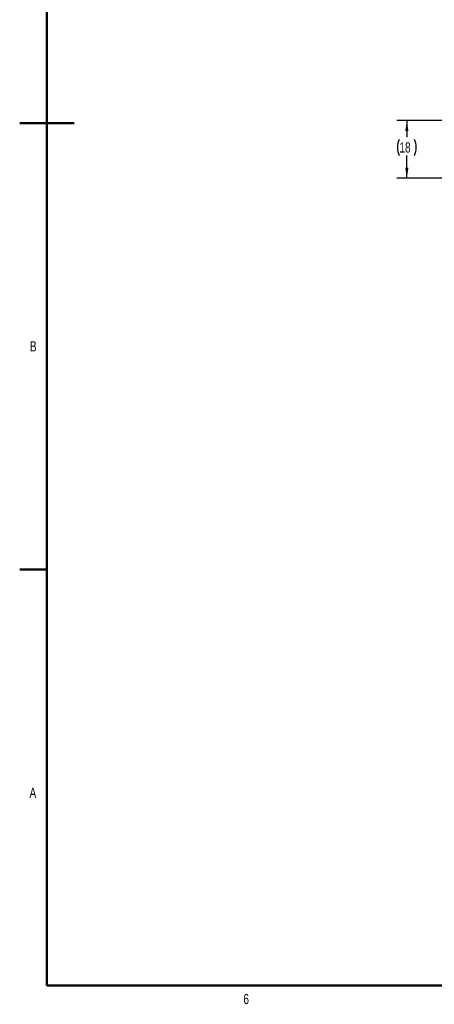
# Model space of a CAD drawing. Header units: millimetres. Extents: x 1 to 863, y 1 to 558.
# Tile 1 of 19: x 1 to 131, y 4 to 312. Entities that reach past the tile are written whole.
import ezdxf

# ---------------------------------------------------------------- set-up
doc = ezdxf.new("R2010")
doc.units = ezdxf.units.MM
doc.layers.add('DIMENSIONS', color=7, linetype='Continuous')
doc.styles.add('SLDTEXTSTYLE1', font='TXT', dxfattribs={"width": 0.75})
doc.dimstyles.new('SLDDIMSTYLE1', dxfattribs={"dimtxt": 3.175, "dimasz": 3.302, "dimexe": 0, "dimexo": 0.0625, "dimgap": 0.79375, "dimtad": 0, "dimtih": 1, "dimtoh": 1, "dimdec": 0, "dimrnd": 1e-09, "dimzin": 12, "dimdsep": 46, "dimtxsty": 'SLDTEXTSTYLE1', "dimsah": 1, "dimcen": 0.09, "dimadec": 0, "dimazin": 3, "dimtfac": 1, "dimtdec": 0, "dimtofl": 0, "dimtmove": 0, "dimatfit": 3, "dimfxl": 1, "dimfrac": 2, "dimtolj": 1, "dimtzin": 12, "dimarcsym": 0})

# ---------------------------------------------------------------- blocks, each defined once
blk = doc.blocks.new('_D_2')
at = {"layer": 'DIMENSIONS'}
for p, q in [((147.77, 280.2), (119.05, 280.2)), ((122.23, 280.2), (122.23, 274.98)), ((122.23, 262.21), (122.23, 269.29)), ((136.55, 262.21), (119.05, 262.21))]:
    blk.add_line(p, q, dxfattribs=at)
for centre, start, end in [((124.92, 271.81), 153.4349, 206.5651), ((119.53, 271.81), 333.4349, 26.5651)]:
    blk.add_arc(centre, 5.64, start, end, dxfattribs=at)
for points in [[(122.23, 280.2), (121.72, 276.89), (122.73, 276.89)], [(122.23, 262.21), (122.73, 265.51), (121.72, 265.51)]]:
    blk.add_solid(points, dxfattribs=at)
at = {"layer": 'DIMENSIONS', "insert": (119.88, 273.38), "char_height": 3.175, "attachment_point": 1, "style": 'SLDTEXTSTYLE1'}
blk.add_mtext('18', dxfattribs=at)

msp = doc.modelspace()

# ---------------------------------------------------------------- linework, layer by layer
at = {"color": 7, "linetype": 'Continuous', "lineweight": 50}
for p, q in [((9.548, 9.548), (9.548, 549.252)), ((1.047, 279.4), (18.049, 279.4)), ((9.548, 279.4), (1.048, 279.4)), ((9.548, 139.7), (1.048, 139.7)), ((854.052, 9.548), (9.548, 9.548))]:
    msp.add_line(p, q, dxfattribs=at)

# ---------------------------------------------------------------- texts
at = {"color": 7, "linetype": 'Continuous', "lineweight": 0, "char_height": 3.175, "attachment_point": 2, "style": 'SLDTEXTSTYLE1'}
for s, insert in [('B', (5.274, 211.145)), ('A', (5.171, 71.445)), ('6', (71.935, 6.893))]:
    msp.add_mtext(s, dxfattribs=dict(at, insert=insert))

# ---------------------------------------------------------------- dimensions: what is measured, and where the dimension line sits
at = {"layer": 'DIMENSIONS'}
dim = msp.add_linear_dim(base=(122.225, 262.205), p1=(149.039, 280.197), p2=(137.823, 262.205), angle=90, text='(<>)', dimstyle='SLDDIMSTYLE1', dxfattribs=at)
dim.commit()
dim.dimension.update_dxf_attribs({"geometry": '_D_2', "text_midpoint": (122.225, 272.134), "dimtype": 160})

doc.saveas('drawing.dxf')
